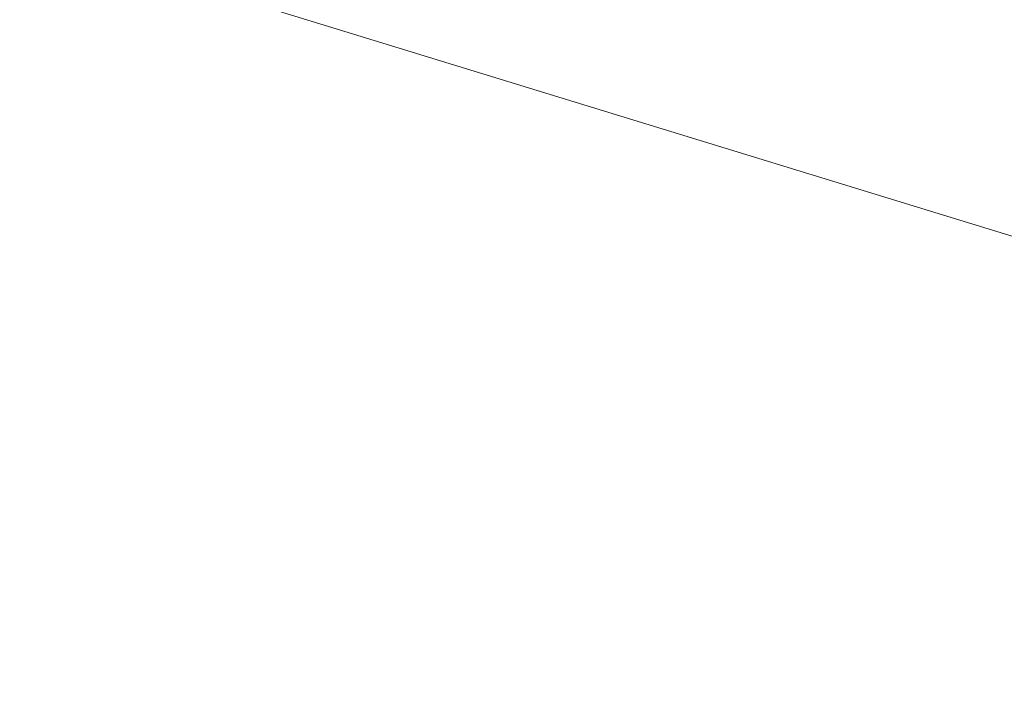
# Model space of a CAD drawing. Header units: millimetres. Extents: x -2220 to 52371, y -4077 to 6953.
# Tile 37 of 256: x 3363 to 4169, y -1309 to -763. Entities that reach past the tile are written whole.
import ezdxf

# ---------------------------------------------------------------- set-up
doc = ezdxf.new("R2010")
doc.units = ezdxf.units.MM
doc.header["$MEASUREMENT"] = 0
doc.linetypes.add('Wipeout_Contour', pattern=[1000, 0, -1000])
doc.layers.add('Nuevo_08_E_Envans secs', color=7, linetype='Continuous')
doc.layers.add('Nuevo_08_E_Envans secs_Pluma_Nº__47', color=7, linetype='Continuous', lineweight=20)

# ---------------------------------------------------------------- blocks, each defined once
blk = doc.blocks.new('Elem Sección_68_1')
at = {"layer": 'Nuevo_08_E_Envans secs_Pluma_Nº__47', "color": 7, "linetype": 'Continuous', "lineweight": 20}
blk.add_line((3483.4, -727.47), (4883.94, -1157.28), dxfattribs=at)
blk = doc.blocks.new('Elem Sección_111_1')
at = {"color": 254, "linetype": 'Wipeout_Contour', "lineweight": 0, "ltscale": 15755.887503}
blk.add_wipeout([(968.96, -802.52), (6170.16, -2398.7), (6172.54, -2394.21), (971.34, -798.02)], dxfattribs=at).dxf.layer = 'Nuevo_08_E_Envans secs'
at = {"color": 254, "linetype": 'Wipeout_Contour', "lineweight": 0, "ltscale": 15758.288048}
blk.add_wipeout([(6162.61, -2412.93), (6167.77, -2403.19), (966.58, -807.01), (961.42, -816.75)], dxfattribs=at).dxf.layer = 'Nuevo_08_E_Envans secs'

msp = doc.modelspace()

# ---------------------------------------------------------------- block references
at = {"layer": 'Nuevo_08_E_Envans secs', "lineweight": 0}
msp.add_blockref('Elem Sección_68_1', (0, 0), dxfattribs=at)

# ---------------------------------------------------------------- next in the draw order: block references
msp.add_blockref('Elem Sección_111_1', (0, 0), dxfattribs=at)

doc.saveas('drawing.dxf')
